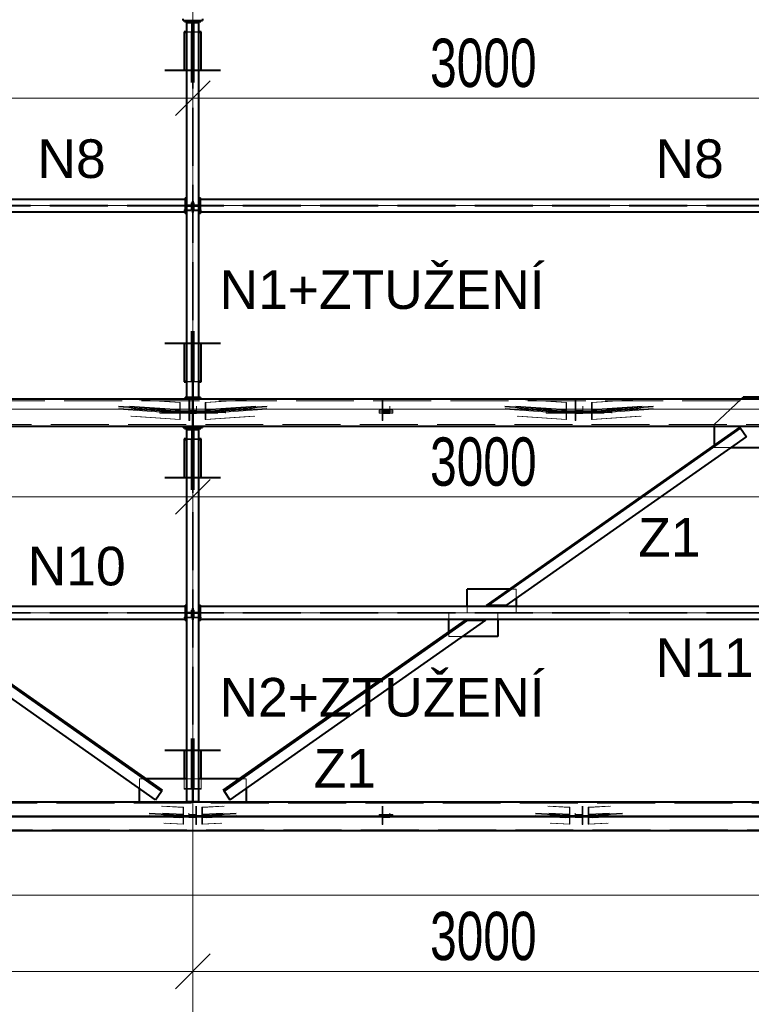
# Model space of a CAD drawing. Header units: metres. Extents: x 217 to 322, y -6 to 53.
# Tile 15 of 39: x 233.2 to 236.99, y 37.94 to 43.03. Entities that reach past the tile are written whole.
import ezdxf

# ---------------------------------------------------------------- set-up
doc = ezdxf.new("R2010")
doc.units = ezdxf.units.M
for name, pattern in [('__RA_15', [1.7, 1, -0.3, 0.1, -0.3]), ('__RA_2', [0.4, 0.3, -0.1]), ('__RA_4', [0.6, 0.3, -0.1, 0, -0.1, 0, -0.1])]:
    doc.linetypes.add(name, pattern=pattern)
for name, color, linetype, lineweight in [('OSY', 204, '__RA_15', 13), ('POPIS', 7, 'Continuous', 13), ('Standard', 7, 'Continuous', 40), ('VYZTUZ', 11, 'Continuous', 50)]:
    doc.layers.add(name, color=color, linetype=linetype, lineweight=lineweight)
doc.styles.add('ARIAL', font='ARIAL.TTF')

msp = doc.modelspace()

# ---------------------------------------------------------------- linework, layer by layer
at = {"layer": 'OSY', "color": 204, "linetype": 'Continuous', "lineweight": 13}
for p, q in [((234.0971, 36.1652), (234.0971, 47.9132)), ((227.8694, 42.0713), (266.4974, 42.0713)), ((223.0094, 41.0174), (268.4574, 41.0174)), ((227.8694, 39.9636), (266.4974, 39.9636)), ((223.0094, 38.9097), (268.4574, 38.9097))]:
    msp.add_line(p, q, dxfattribs=at)
at = {"layer": 'Standard', "color": 1, "linetype": 'Continuous', "lineweight": 40}
for p, q in [((234.0471, 43.03), (234.0471, 43.038)), ((234.0471, 43.03), (234.1471, 43.03)), ((234.0549, 43.03), (234.0549, 43.025)), ((234.0549, 43.025), (234.0899, 43.025)), ((234.0651, 43.02), (234.1291, 43.02)), ((234.0651, 43.02), (234.0651, 41.0783)), ((234.0899, 43.025), (234.0899, 43.02)), ((234.0949, 43.02), (234.0949, 43.03)), ((234.0993, 43.03), (234.0993, 43.02)), ((234.1043, 43.02), (234.1043, 43.025)), ((234.1043, 43.025), (234.1393, 43.025)), ((234.1291, 41.0783), (234.1291, 43.02)), ((234.1393, 43.025), (234.1393, 43.03)), ((234.1471, 43.038), (234.1471, 43.03)), ((234.0651, 42.9714), (234.0531, 42.9714)), ((234.0531, 42.9714), (234.0531, 42.9691)), ((234.0531, 42.9691), (234.0651, 42.9691)), ((234.0531, 42.9691), (234.0531, 42.7703)), ((234.1411, 42.9714), (234.1291, 42.9714)), ((234.1291, 42.9691), (234.1411, 42.9691)), ((234.1411, 42.9691), (234.1411, 42.9714)), ((234.1411, 42.7703), (234.1411, 42.9691)), ((234.0571, 42.1033), (231.1371, 42.1033)), ((234.0571, 42.1113), (234.0571, 42.1033)), ((234.0571, 42.1113), (234.0651, 42.1113)), ((234.0571, 42.1033), (234.0571, 42.0393)), ((234.1291, 42.1113), (234.1371, 42.1113)), ((234.1371, 42.1033), (234.1371, 42.1113)), ((234.1371, 42.0393), (234.1371, 42.1033)), ((237.0571, 42.1033), (234.1371, 42.1033)), ((231.1371, 42.0393), (234.0571, 42.0393)), ((234.0571, 42.0393), (234.0571, 42.0313)), ((234.0651, 42.0313), (234.0571, 42.0313)), ((234.1371, 42.0313), (234.1291, 42.0313)), ((234.1371, 42.0313), (234.1371, 42.0393)), ((234.1371, 42.0393), (237.0571, 42.0393)), ((234.0531, 41.3601), (234.0531, 41.1613)), ((234.1411, 41.1613), (234.1411, 41.3601)), ((234.0651, 41.1613), (234.0531, 41.1613)), ((234.0531, 41.1613), (234.0531, 41.159)), ((234.0531, 41.159), (234.0651, 41.159)), ((234.1411, 41.1613), (234.1291, 41.1613)), ((234.1291, 41.159), (234.1411, 41.159)), ((234.1411, 41.159), (234.1411, 41.1613)), ((240.0911, 41.0703), (229.037, 41.0703)), ((234.0571, 41.0703), (234.0571, 41.0783)), ((234.0651, 41.0783), (234.0571, 41.0783)), ((234.1291, 41.0783), (234.0651, 41.0783)), ((234.1371, 41.0783), (234.1291, 41.0783)), ((234.1371, 41.0783), (234.1371, 41.0703)), ((236.9365, 41.0703), (236.9471, 41.0803)), ((237.0471, 41.0803), (236.9471, 41.0803)), ((228.9573, 40.9303), (240.0911, 40.9303)), ((234.0471, 40.9223), (234.0471, 40.9303)), ((234.1471, 40.9303), (234.1471, 40.9223)), ((236.7971, 40.9303), (236.7971, 40.8311)), ((234.0471, 40.9223), (234.1471, 40.9223)), ((234.0549, 40.9223), (234.0549, 40.9173)), ((234.0549, 40.9173), (234.0899, 40.9173)), ((234.0651, 40.9123), (234.1291, 40.9123)), ((234.0651, 40.9123), (234.0651, 38.9847)), ((234.0899, 40.9173), (234.0899, 40.9123)), ((234.0949, 40.9123), (234.0949, 40.9223)), ((234.0993, 40.9223), (234.0993, 40.9123)), ((234.1043, 40.9123), (234.1043, 40.9173)), ((234.1043, 40.9173), (234.1393, 40.9173)), ((234.1291, 38.9847), (234.1291, 40.9123)), ((234.1393, 40.9173), (234.1393, 40.9223)), ((236.9301, 40.9245), (235.6161, 40.0013)), ((235.6265, 40.0013), (236.9336, 40.9196)), ((236.9301, 40.9245), (236.9336, 40.9196)), ((236.9336, 40.9196), (236.9646, 40.8754)), ((234.0651, 40.8637), (234.0531, 40.8637)), ((234.0531, 40.8637), (234.0531, 40.8614)), ((234.0531, 40.8614), (234.0651, 40.8614)), ((234.0531, 40.8614), (234.0531, 40.6626)), ((234.1411, 40.8637), (234.1291, 40.8637)), ((234.1291, 40.8614), (234.1411, 40.8614)), ((234.1411, 40.8614), (234.1411, 40.8637)), ((234.1411, 40.6626), (234.1411, 40.8614)), ((235.7204, 40.0013), (236.9646, 40.8754)), ((236.8856, 40.8199), (237.0651, 40.8199)), ((235.7363, 40.0858), (235.5173, 40.0858)), ((235.5173, 39.9956), (235.5173, 40.0858)), ((235.7711, 40.0369), (235.7711, 39.9956)), ((234.0571, 39.9956), (231.1371, 39.9956)), ((234.0571, 40.0036), (234.0571, 39.9956)), ((234.0571, 40.0036), (234.0651, 40.0036)), ((234.0571, 39.9956), (234.0571, 39.9316)), ((234.1291, 40.0036), (234.1371, 40.0036)), ((234.1371, 39.9956), (234.1371, 40.0036)), ((234.1371, 39.9316), (234.1371, 39.9956)), ((237.0571, 39.9956), (234.1371, 39.9956)), ((235.6265, 40.0013), (235.6161, 40.0013)), ((235.7204, 40.0013), (235.6265, 40.0013)), ((231.1371, 39.9316), (234.0571, 39.9316)), ((233.9044, 38.9962), (232.5813, 39.9258)), ((233.9355, 39.0404), (232.6752, 39.9258)), ((232.6857, 39.9258), (233.9389, 39.0453)), ((234.0571, 39.9316), (234.0571, 39.9236)), ((234.0651, 39.9236), (234.0571, 39.9236)), ((234.1371, 39.9236), (234.1291, 39.9236)), ((234.1371, 39.9236), (234.1371, 39.9316)), ((234.1371, 39.9316), (237.0571, 39.9316)), ((234.2553, 39.0453), (235.5086, 39.9258)), ((235.5191, 39.9258), (234.2588, 39.0404)), ((235.613, 39.9258), (234.2898, 38.9962)), ((235.4232, 39.8658), (235.4232, 39.9316)), ((235.5086, 39.9258), (235.5191, 39.9258)), ((235.5191, 39.9258), (235.613, 39.9258)), ((235.677, 39.9316), (235.677, 39.8414)), ((235.677, 39.8414), (235.4928, 39.8414)), ((234.0531, 39.2524), (234.0531, 39.1047)), ((234.1411, 39.1047), (234.1411, 39.2524)), ((234.0651, 39.1047), (233.8544, 39.1047)), ((234.3399, 39.1047), (234.1291, 39.1047)), ((233.8211, 38.9847), (233.8211, 39.0547)), ((233.9355, 39.0404), (233.9389, 39.0453)), ((234.2553, 39.0453), (234.2588, 39.0404)), ((234.3731, 39.0547), (234.3731, 38.9847)), ((233.9044, 38.9962), (233.9355, 39.0404)), ((234.2588, 39.0404), (234.2898, 38.9962)), ((231.1291, 38.9847), (234.0651, 38.9847)), ((234.1291, 38.9847), (234.0651, 38.9847)), ((234.0651, 38.9847), (234.1291, 38.9847)), ((234.1291, 38.9847), (237.0651, 38.9847)), ((227.8069, 38.9097), (240.0911, 38.9097)), ((240.0911, 38.9097), (227.8069, 38.9097)), ((240.0911, 38.8347), (227.7642, 38.8347))]:
    msp.add_line(p, q, dxfattribs=at)
at = {"layer": 'Standard', "color": 136, "linetype": '__RA_2', "lineweight": 18}
for p, q in [((234.0899, 43.02), (234.0899, 42.97)), ((234.0931, 43.02), (234.0931, 42.8641)), ((234.0949, 41.0783), (234.0949, 43.02)), ((234.0993, 41.0783), (234.0993, 43.02)), ((234.1011, 42.8641), (234.1011, 43.02)), ((234.1043, 42.97), (234.1043, 43.02)), ((234.0931, 42.9714), (234.0651, 42.9714)), ((234.0651, 42.9691), (234.0891, 42.9691)), ((234.0891, 42.9691), (234.0891, 42.948)), ((234.0899, 42.97), (234.0949, 42.97)), ((234.0993, 42.97), (234.1043, 42.97)), ((234.1291, 42.9714), (234.1011, 42.9714)), ((234.1051, 42.948), (234.1051, 42.9691)), ((234.1051, 42.9691), (234.1291, 42.9691)), ((234.0891, 42.948), (234.0931, 42.948)), ((234.0891, 42.948), (234.0891, 42.7088)), ((234.1011, 42.948), (234.1051, 42.948)), ((234.1051, 42.7088), (234.1051, 42.948)), ((234.0931, 42.8641), (234.0931, 42.7088)), ((234.0931, 42.8641), (234.1011, 42.8641)), ((234.1011, 42.7088), (234.1011, 42.8641)), ((234.0571, 42.0735), (231.1371, 42.0735)), ((234.0571, 42.0691), (231.1371, 42.0691)), ((234.0651, 42.0753), (234.0849, 42.0753)), ((234.0849, 42.0673), (234.0651, 42.0673)), ((234.0949, 42.0753), (234.0849, 42.0753)), ((234.0849, 42.0753), (234.0849, 42.0673)), ((234.0849, 42.0673), (234.0949, 42.0673)), ((234.0891, 42.0852), (234.0891, 42.0492)), ((234.0931, 42.0852), (234.0891, 42.0852)), ((234.0931, 42.0952), (234.0931, 42.0352)), ((234.0931, 42.0952), (234.1011, 42.0952)), ((234.1093, 42.0753), (234.0993, 42.0753)), ((234.0993, 42.0673), (234.1093, 42.0673)), ((234.1011, 42.0352), (234.1011, 42.0952)), ((234.1051, 42.0852), (234.1011, 42.0852)), ((234.1051, 42.0492), (234.1051, 42.0852)), ((234.1093, 42.0673), (234.1093, 42.0753)), ((234.1093, 42.0753), (234.1291, 42.0753)), ((234.1291, 42.0673), (234.1093, 42.0673)), ((237.0571, 42.0735), (234.1371, 42.0735)), ((237.0571, 42.0691), (234.1371, 42.0691)), ((234.0531, 42.0492), (234.0531, 42.0452)), ((234.0891, 42.0492), (234.0531, 42.0492)), ((234.0531, 42.0452), (234.0931, 42.0452)), ((234.0931, 42.0352), (234.1011, 42.0352)), ((234.1011, 42.0452), (234.1411, 42.0452)), ((234.1411, 42.0492), (234.1051, 42.0492)), ((234.1411, 42.0452), (234.1411, 42.0492)), ((234.0891, 41.4216), (234.0891, 41.1824)), ((234.0931, 41.4216), (234.0931, 41.2483)), ((234.1011, 41.2483), (234.1011, 41.4216)), ((234.1051, 41.1824), (234.1051, 41.4216)), ((234.0931, 41.2483), (234.0931, 41.0788)), ((234.0931, 41.2483), (234.1011, 41.2483)), ((234.1011, 41.0788), (234.1011, 41.2483)), ((234.0891, 41.1613), (234.0651, 41.1613)), ((234.0651, 41.159), (234.0931, 41.159)), ((234.0891, 41.1824), (234.0891, 41.1613)), ((234.0931, 41.1824), (234.0891, 41.1824)), ((234.1051, 41.1824), (234.1011, 41.1824)), ((234.1011, 41.159), (234.1291, 41.159)), ((234.1051, 41.1613), (234.1051, 41.1824)), ((234.1291, 41.1613), (234.1051, 41.1613)), ((229.0316, 41.0613), (240.0911, 41.0613)), ((233.7125, 41.034), (234.0076, 41.0139)), ((234.0076, 41.0099), (233.7129, 41.03)), ((233.7663, 41.0702), (234.03, 41.0521)), ((233.7701, 41.034), (234.03, 41.0163)), ((233.7727, 41.0702), (234.0325, 41.0524)), ((233.777, 41.03), (234.0325, 41.0126)), ((234.0325, 41.0524), (234.03, 41.0521)), ((234.03, 41.0521), (234.03, 41.0163)), ((234.0325, 41.0126), (234.0325, 41.0524)), ((234.0771, 41.0476), (234.0771, 41.0702)), ((234.0771, 41.0476), (234.0771, 41.0077)), ((234.0811, 41.0476), (234.0771, 41.0476)), ((234.0811, 41.0476), (234.0811, 41.0702)), ((234.0811, 41.0117), (234.0811, 41.0476)), ((234.0931, 41.0788), (234.1011, 41.0788)), ((234.0931, 41.0703), (234.0931, 41.0613)), ((234.0931, 41.0147), (234.0931, 41.0613)), ((234.0931, 41.0613), (234.1011, 41.0613)), ((234.1011, 41.0613), (234.1011, 41.0703)), ((234.1011, 41.0613), (234.1011, 41.0147)), ((234.1171, 41.0117), (234.1171, 41.034)), ((234.1617, 41.0524), (234.4216, 41.0702)), ((234.1617, 41.0524), (234.1617, 41.0126)), ((234.1642, 41.0521), (234.1617, 41.0524)), ((234.1617, 41.0126), (234.4173, 41.03)), ((234.1642, 41.0521), (234.428, 41.0702)), ((234.1642, 41.0163), (234.1642, 41.0521)), ((234.1642, 41.0163), (234.4241, 41.034)), ((234.1867, 41.0139), (234.4818, 41.034)), ((234.4813, 41.03), (234.1867, 41.0099)), ((235.0771, 41.0476), (235.0771, 41.0702)), ((235.0771, 41.0476), (235.0771, 41.0077)), ((235.0811, 41.0476), (235.0771, 41.0476)), ((235.0811, 41.0476), (235.0811, 41.0702)), ((235.0811, 41.0117), (235.0811, 41.0476)), ((235.1171, 41.0117), (235.1171, 41.034)), ((235.7125, 41.034), (236.0076, 41.0139)), ((236.0076, 41.0099), (235.7129, 41.03)), ((235.7663, 41.0702), (236.03, 41.0521)), ((235.7701, 41.034), (236.03, 41.0163)), ((235.7727, 41.0702), (236.0325, 41.0524)), ((235.777, 41.03), (236.0325, 41.0126)), ((236.0325, 41.0524), (236.03, 41.0521)), ((236.03, 41.0521), (236.03, 41.0163)), ((236.0325, 41.0126), (236.0325, 41.0524)), ((236.0771, 41.0476), (236.0771, 41.0702)), ((236.0771, 41.0476), (236.0771, 41.0077)), ((236.0811, 41.0476), (236.0771, 41.0476)), ((236.0811, 41.0476), (236.0811, 41.0702)), ((236.0811, 41.0117), (236.0811, 41.0476)), ((236.1171, 41.0117), (236.1171, 41.034)), ((236.1617, 41.0524), (236.4216, 41.0702)), ((236.1617, 41.0524), (236.1617, 41.0126)), ((236.1642, 41.0521), (236.1617, 41.0524)), ((236.1617, 41.0126), (236.4173, 41.03)), ((236.1642, 41.0521), (236.428, 41.0702)), ((236.1642, 41.0163), (236.1642, 41.0521)), ((236.1642, 41.0163), (236.4241, 41.034)), ((236.1867, 41.0139), (236.4818, 41.034)), ((236.4813, 41.03), (236.1867, 41.0099)), ((236.7971, 40.9393), (236.9365, 41.0703)), ((233.7138, 41.022), (234.0076, 41.0019)), ((234.0076, 40.9979), (233.7142, 41.018)), ((234.03, 41.0003), (233.7718, 41.018)), ((234.03, 40.9645), (233.7757, 40.9818)), ((234.0325, 41.0046), (233.7778, 41.022)), ((234.0325, 40.9647), (233.7821, 40.9818)), ((234.2671, 41.0179), (233.9271, 41.0179)), ((233.9271, 41.0047), (233.9271, 41.0179)), ((233.9271, 41.0099), (234.2671, 41.0099)), ((233.9271, 40.9967), (233.9271, 41.0047)), ((234.2671, 41.0047), (233.9271, 41.0047)), ((233.9271, 41.0047), (234.2671, 41.0047)), ((234.2671, 41.0005), (233.9271, 41.0005)), ((233.9271, 40.9967), (234.2671, 40.9967)), ((234.03, 41.0163), (234.0076, 41.0139)), ((234.0076, 41.0139), (234.0076, 41.0099)), ((234.0076, 41.0099), (234.0325, 41.0126)), ((234.0325, 41.0046), (234.0076, 41.0019)), ((234.0076, 41.0019), (234.0076, 40.9979)), ((234.0076, 40.9979), (234.03, 41.0003)), ((234.03, 41.0003), (234.03, 40.9645)), ((234.0325, 40.9647), (234.0325, 41.0046)), ((234.0771, 41.0077), (234.0771, 40.9998)), ((234.0771, 41.0077), (234.1171, 41.0077)), ((234.0771, 40.9998), (234.0771, 40.9599)), ((234.1171, 40.9998), (234.0771, 40.9998)), ((234.0811, 41.0117), (234.0811, 40.9958)), ((234.1171, 41.0117), (234.0811, 41.0117)), ((234.0811, 40.9599), (234.0811, 40.9958)), ((234.0811, 40.9958), (234.1171, 40.9958)), ((234.1011, 41.0253), (234.0931, 41.0253)), ((234.0931, 41.0188), (234.1011, 41.0188)), ((234.0931, 41.0056), (234.0931, 41.0147)), ((234.0931, 41.0147), (234.1011, 41.0147)), ((234.0931, 41.0145), (234.1011, 41.0145)), ((234.1011, 41.0065), (234.0931, 41.0065)), ((234.0931, 41.0056), (234.1011, 41.0056)), ((234.0931, 40.9976), (234.0931, 41.0056)), ((234.1011, 41.0029), (234.0931, 41.0029)), ((234.0931, 40.9867), (234.0931, 40.9976)), ((234.1011, 40.9976), (234.0931, 40.9976)), ((234.0931, 40.9974), (234.1011, 40.9974)), ((234.0931, 40.9393), (234.0931, 40.9867)), ((234.1011, 40.9867), (234.0931, 40.9867)), ((234.1011, 41.0147), (234.1011, 41.0056)), ((234.1011, 41.0056), (234.1011, 40.9976)), ((234.1011, 40.9976), (234.1011, 40.9867)), ((234.1011, 40.9867), (234.1011, 40.9393)), ((234.1171, 41.0077), (234.1171, 41.0117)), ((234.1171, 40.9998), (234.1171, 41.0077)), ((234.1171, 40.9958), (234.1171, 40.9998)), ((234.4164, 41.022), (234.1617, 41.0046)), ((234.1617, 41.0126), (234.1867, 41.0099)), ((234.1617, 41.0046), (234.1617, 40.9647)), ((234.1867, 41.0019), (234.1617, 41.0046)), ((234.4122, 40.9818), (234.1617, 40.9647)), ((234.4224, 41.018), (234.1642, 41.0003)), ((234.1867, 41.0139), (234.1642, 41.0163)), ((234.1642, 40.9645), (234.1642, 41.0003)), ((234.1642, 41.0003), (234.1867, 40.9979)), ((234.4186, 40.9818), (234.1642, 40.9645)), ((234.1867, 41.0019), (234.4805, 41.022)), ((234.4801, 41.018), (234.1867, 40.9979)), ((234.1867, 41.0099), (234.1867, 41.0139)), ((234.1867, 40.9979), (234.1867, 41.0019)), ((234.2671, 41.0179), (234.2671, 41.0047)), ((234.2671, 40.9967), (234.2671, 41.0047)), ((235.0621, 41.0048), (235.0621, 41.0121)), ((235.1321, 41.0121), (235.0621, 41.0121)), ((235.1321, 41.0048), (235.0621, 41.0048)), ((235.0621, 41.0048), (235.0621, 40.9969)), ((235.0621, 41.0041), (235.1321, 41.0041)), ((235.0621, 40.9969), (235.1321, 40.9969)), ((235.0771, 41.0077), (235.0771, 40.9998)), ((235.0771, 41.0077), (235.1171, 41.0077)), ((235.0771, 40.9998), (235.0771, 40.9599)), ((235.1171, 40.9998), (235.0771, 40.9998)), ((235.0811, 41.0117), (235.0811, 40.9958)), ((235.1171, 41.0117), (235.0811, 41.0117)), ((235.0811, 40.9599), (235.0811, 40.9958)), ((235.0811, 40.9958), (235.1171, 40.9958)), ((235.1171, 41.0077), (235.1171, 41.0117)), ((235.1171, 40.9998), (235.1171, 41.0077)), ((235.1171, 40.9958), (235.1171, 40.9998)), ((235.1321, 41.0121), (235.1321, 41.0048)), ((235.1321, 41.0048), (235.1321, 40.9969)), ((235.7138, 41.022), (236.0076, 41.0019)), ((236.0076, 40.9979), (235.7142, 41.018)), ((236.03, 41.0003), (235.7718, 41.018)), ((236.03, 40.9645), (235.7757, 40.9818)), ((236.0325, 41.0046), (235.7778, 41.022)), ((236.0325, 40.9647), (235.7821, 40.9818)), ((236.2671, 41.0179), (235.9271, 41.0179)), ((235.9271, 41.0047), (235.9271, 41.0179)), ((235.9271, 41.0099), (236.2671, 41.0099)), ((235.9271, 40.9967), (235.9271, 41.0047)), ((236.2671, 41.0047), (235.9271, 41.0047)), ((235.9271, 41.0047), (236.2671, 41.0047)), ((236.2671, 41.0005), (235.9271, 41.0005)), ((235.9271, 40.9967), (236.2671, 40.9967)), ((236.03, 41.0163), (236.0076, 41.0139)), ((236.0076, 41.0139), (236.0076, 41.0099)), ((236.0076, 41.0099), (236.0325, 41.0126)), ((236.0325, 41.0046), (236.0076, 41.0019)), ((236.0076, 41.0019), (236.0076, 40.9979)), ((236.0076, 40.9979), (236.03, 41.0003)), ((236.03, 41.0003), (236.03, 40.9645)), ((236.0325, 40.9647), (236.0325, 41.0046)), ((236.0771, 41.0077), (236.0771, 40.9998)), ((236.0771, 41.0077), (236.1171, 41.0077)), ((236.0771, 40.9998), (236.0771, 40.9599)), ((236.1171, 40.9998), (236.0771, 40.9998)), ((236.0811, 41.0117), (236.0811, 40.9958)), ((236.1171, 41.0117), (236.0811, 41.0117)), ((236.0811, 40.9599), (236.0811, 40.9958)), ((236.0811, 40.9958), (236.1171, 40.9958)), ((236.1171, 41.0077), (236.1171, 41.0117)), ((236.1171, 40.9998), (236.1171, 41.0077)), ((236.1171, 40.9958), (236.1171, 40.9998)), ((236.4164, 41.022), (236.1617, 41.0046)), ((236.1617, 41.0126), (236.1867, 41.0099)), ((236.1617, 41.0046), (236.1617, 40.9647)), ((236.1867, 41.0019), (236.1617, 41.0046)), ((236.4122, 40.9818), (236.1617, 40.9647)), ((236.4224, 41.018), (236.1642, 41.0003)), ((236.1867, 41.0139), (236.1642, 41.0163)), ((236.1642, 40.9645), (236.1642, 41.0003)), ((236.1642, 41.0003), (236.1867, 40.9979)), ((236.4186, 40.9818), (236.1642, 40.9645)), ((236.1867, 41.0019), (236.4805, 41.022)), ((236.4801, 41.018), (236.1867, 40.9979)), ((236.1867, 41.0099), (236.1867, 41.0139)), ((236.1867, 40.9979), (236.1867, 41.0019)), ((236.2671, 41.0179), (236.2671, 41.0047)), ((236.2671, 40.9967), (236.2671, 41.0047)), ((228.9622, 40.9393), (240.0911, 40.9393)), ((234.03, 40.9645), (234.0325, 40.9647)), ((234.0771, 40.9599), (234.0811, 40.9599)), ((234.0931, 40.9479), (234.1011, 40.9479)), ((234.1011, 40.9393), (234.0931, 40.9393)), ((234.0931, 40.9393), (234.0931, 40.9303)), ((234.1011, 40.9303), (234.1011, 40.9393)), ((234.1617, 40.9647), (234.1642, 40.9645)), ((235.0771, 40.9599), (235.0811, 40.9599)), ((236.03, 40.9645), (236.0325, 40.9647)), ((236.0771, 40.9599), (236.0811, 40.9599)), ((236.1617, 40.9647), (236.1642, 40.9645)), ((236.7971, 40.9393), (236.7971, 40.9303)), ((234.0899, 40.9123), (234.0899, 40.8623)), ((234.0931, 40.9123), (234.0931, 40.7563)), ((234.0949, 38.9847), (234.0949, 40.9123)), ((234.0993, 38.9847), (234.0993, 40.9123)), ((234.1011, 40.7563), (234.1011, 40.9123)), ((234.1043, 40.8623), (234.1043, 40.9123)), ((234.0931, 40.8637), (234.0651, 40.8637)), ((234.0651, 40.8614), (234.0891, 40.8614)), ((234.0891, 40.8614), (234.0891, 40.8403)), ((234.0891, 40.8403), (234.0891, 40.6011)), ((234.0891, 40.8403), (234.0931, 40.8403)), ((234.0899, 40.8623), (234.0949, 40.8623)), ((234.0993, 40.8623), (234.1043, 40.8623)), ((234.1291, 40.8637), (234.1011, 40.8637)), ((234.1011, 40.8403), (234.1051, 40.8403)), ((234.1051, 40.8403), (234.1051, 40.8614)), ((234.1051, 40.8614), (234.1291, 40.8614)), ((234.1051, 40.6011), (234.1051, 40.8403)), ((236.7971, 40.8311), (236.7971, 40.8238)), ((236.7971, 40.8238), (236.7971, 40.8199)), ((236.7971, 40.8199), (236.8856, 40.8199)), ((234.0931, 40.7563), (234.0931, 40.6011)), ((234.0931, 40.7563), (234.1011, 40.7563)), ((234.1011, 40.6011), (234.1011, 40.7563)), ((235.7467, 40.0858), (235.7363, 40.0858)), ((235.7711, 40.0858), (235.7467, 40.0858)), ((235.7711, 40.0858), (235.7711, 40.0369)), ((234.0571, 39.9658), (231.1371, 39.9658)), ((234.0571, 39.9614), (231.1371, 39.9614)), ((234.0651, 39.9676), (234.0849, 39.9676)), ((234.0849, 39.9596), (234.0651, 39.9596)), ((234.0949, 39.9676), (234.0849, 39.9676)), ((234.0849, 39.9676), (234.0849, 39.9596)), ((234.0849, 39.9596), (234.0949, 39.9596)), ((234.0891, 39.9775), (234.0891, 39.9415)), ((234.0931, 39.9775), (234.0891, 39.9775)), ((234.0931, 39.9875), (234.0931, 39.9275)), ((234.0931, 39.9875), (234.1011, 39.9875)), ((234.1093, 39.9676), (234.0993, 39.9676)), ((234.0993, 39.9596), (234.1093, 39.9596)), ((234.1011, 39.9275), (234.1011, 39.9875)), ((234.1051, 39.9775), (234.1011, 39.9775)), ((234.1051, 39.9415), (234.1051, 39.9775)), ((234.1093, 39.9596), (234.1093, 39.9676)), ((234.1093, 39.9676), (234.1291, 39.9676)), ((234.1291, 39.9596), (234.1093, 39.9596)), ((237.0571, 39.9658), (234.1371, 39.9658)), ((237.0571, 39.9614), (234.1371, 39.9614)), ((235.4232, 39.9316), (235.4232, 39.9614)), ((235.5173, 39.9658), (235.5173, 39.9956)), ((235.677, 39.9614), (235.677, 39.9316)), ((235.7711, 39.9956), (235.7711, 39.9658)), ((234.0531, 39.9415), (234.0531, 39.9375)), ((234.0891, 39.9415), (234.0531, 39.9415)), ((234.0531, 39.9375), (234.0931, 39.9375)), ((234.0931, 39.9275), (234.1011, 39.9275)), ((234.1011, 39.9375), (234.1411, 39.9375)), ((234.1411, 39.9415), (234.1051, 39.9415)), ((234.1411, 39.9375), (234.1411, 39.9415)), ((235.4232, 39.8585), (235.4232, 39.8658)), ((235.4232, 39.8414), (235.4232, 39.8585)), ((235.4928, 39.8414), (235.4232, 39.8414)), ((234.0891, 39.3139), (234.0891, 39.0747)), ((234.0931, 39.3139), (234.0931, 39.1406)), ((234.1011, 39.1406), (234.1011, 39.3139)), ((234.1051, 39.0747), (234.1051, 39.3139)), ((233.8439, 39.1047), (233.8211, 39.1047)), ((233.8211, 39.0547), (233.8211, 39.1047)), ((233.8544, 39.1047), (233.8439, 39.1047)), ((234.0531, 39.1047), (234.0531, 39.0536)), ((234.0949, 39.1047), (234.0651, 39.1047)), ((234.0931, 39.1406), (234.0931, 39.1047)), ((234.0931, 39.1406), (234.1011, 39.1406)), ((234.0931, 39.1047), (234.0931, 38.9847)), ((234.1291, 39.1047), (234.0993, 39.1047)), ((234.1011, 39.1047), (234.1011, 39.1406)), ((234.1011, 38.9847), (234.1011, 39.1047)), ((234.1411, 39.0536), (234.1411, 39.1047)), ((234.3503, 39.1047), (234.3399, 39.1047)), ((234.3731, 39.1047), (234.3503, 39.1047)), ((234.3731, 39.1047), (234.3731, 39.0547)), ((234.0891, 39.0536), (234.0531, 39.0536)), ((234.0531, 39.0536), (234.0531, 39.0513)), ((234.0531, 39.0513), (234.0931, 39.0513)), ((234.0891, 39.0747), (234.0891, 39.0536)), ((234.0931, 39.0747), (234.0891, 39.0747)), ((234.1051, 39.0747), (234.1011, 39.0747)), ((234.1011, 39.0513), (234.1411, 39.0513)), ((234.1051, 39.0536), (234.1051, 39.0747)), ((234.1411, 39.0536), (234.1051, 39.0536)), ((234.1411, 39.0513), (234.1411, 39.0536)), ((240.0911, 38.9787), (227.8456, 38.9787)), ((233.935, 38.9625), (234.0474, 38.9565)), ((233.9426, 38.9625), (234.0495, 38.9568)), ((234.0495, 38.9568), (234.0474, 38.9565)), ((234.0474, 38.9565), (234.0474, 38.9207)), ((234.0495, 38.917), (234.0495, 38.9568)), ((234.0949, 38.9847), (234.0651, 38.9847)), ((234.0949, 38.9847), (234.0993, 38.9847)), ((234.1291, 38.9847), (234.0993, 38.9847)), ((234.1131, 38.9625), (234.1131, 38.9553)), ((234.1131, 38.9553), (234.1131, 38.9194)), ((234.1171, 38.9553), (234.1131, 38.9553)), ((234.1171, 38.9625), (234.1171, 38.9553)), ((234.1171, 38.9154), (234.1171, 38.9553)), ((234.1448, 38.9568), (234.2517, 38.9625)), ((234.1448, 38.9568), (234.1448, 38.917)), ((234.1469, 38.9565), (234.1448, 38.9568)), ((234.1469, 38.9565), (234.2593, 38.9625)), ((234.1469, 38.9207), (234.1469, 38.9565)), ((235.0771, 38.9553), (235.0771, 38.9625)), ((235.0771, 38.9553), (235.0771, 38.9154)), ((235.0811, 38.9553), (235.0771, 38.9553)), ((235.0811, 38.9553), (235.0811, 38.9625)), ((235.0811, 38.9194), (235.0811, 38.9553)), ((235.935, 38.9625), (236.0474, 38.9565)), ((235.9426, 38.9625), (236.0495, 38.9568)), ((236.0495, 38.9568), (236.0474, 38.9565)), ((236.0474, 38.9565), (236.0474, 38.9207)), ((236.0495, 38.917), (236.0495, 38.9568)), ((236.1131, 38.9625), (236.1131, 38.9553)), ((236.1131, 38.9553), (236.1131, 38.9194)), ((236.1171, 38.9553), (236.1131, 38.9553)), ((236.1171, 38.9625), (236.1171, 38.9553)), ((236.1171, 38.9154), (236.1171, 38.9553)), ((236.1448, 38.9568), (236.2517, 38.9625)), ((236.1448, 38.9568), (236.1448, 38.917)), ((236.1469, 38.9565), (236.1448, 38.9568)), ((236.1469, 38.9565), (236.2593, 38.9625)), ((236.1469, 38.9207), (236.1469, 38.9565)), ((227.8069, 38.9097), (240.0911, 38.9097)), ((240.0911, 38.9097), (227.8069, 38.9097)), ((233.8716, 38.9263), (234.0284, 38.918)), ((234.0284, 38.9141), (233.8722, 38.9223)), ((233.8733, 38.9143), (234.0284, 38.9061)), ((234.0284, 38.9021), (233.8739, 38.9103)), ((233.94, 38.9263), (234.0474, 38.9207)), ((234.0474, 38.9047), (233.9422, 38.9103)), ((233.9471, 38.9138), (233.9471, 38.9223)), ((233.9471, 38.9058), (233.9471, 38.9138)), ((234.2471, 38.9138), (233.9471, 38.9138)), ((233.9471, 38.9058), (234.2471, 38.9058)), ((233.9481, 38.9223), (234.0495, 38.917)), ((234.0495, 38.909), (233.9492, 38.9143)), ((234.0474, 38.9207), (234.0284, 38.918)), ((234.0284, 38.918), (234.0284, 38.9141)), ((234.0284, 38.9141), (234.0495, 38.917)), ((234.0495, 38.909), (234.0284, 38.9061)), ((234.0284, 38.9061), (234.0284, 38.9021)), ((234.0284, 38.9021), (234.0474, 38.9047)), ((234.0474, 38.9047), (234.0474, 38.8688)), ((234.0495, 38.8691), (234.0495, 38.909)), ((234.0771, 38.9263), (234.0771, 38.9194)), ((234.1131, 38.9194), (234.0771, 38.9194)), ((234.0771, 38.9194), (234.0771, 38.9154)), ((234.0771, 38.9154), (234.1171, 38.9154)), ((234.0771, 38.9143), (234.0771, 38.9074)), ((234.1171, 38.9074), (234.0771, 38.9074)), ((234.0771, 38.9074), (234.0771, 38.9034)), ((234.0771, 38.9034), (234.1131, 38.9034)), ((234.1131, 38.9034), (234.1131, 38.9103)), ((234.1131, 38.9034), (234.1131, 38.8676)), ((234.1171, 38.9074), (234.1171, 38.9143)), ((234.1171, 38.8676), (234.1171, 38.9074)), ((234.1448, 38.917), (234.2462, 38.9223)), ((234.1448, 38.917), (234.1658, 38.9141)), ((234.2451, 38.9143), (234.1448, 38.909)), ((234.1448, 38.909), (234.1448, 38.8691)), ((234.1658, 38.9061), (234.1448, 38.909)), ((234.1469, 38.9207), (234.2543, 38.9263)), ((234.1658, 38.918), (234.1469, 38.9207)), ((234.2521, 38.9103), (234.1469, 38.9047)), ((234.1469, 38.8688), (234.1469, 38.9047)), ((234.1469, 38.9047), (234.1658, 38.9021)), ((234.1658, 38.918), (234.3226, 38.9263)), ((234.3221, 38.9223), (234.1658, 38.9141)), ((234.1658, 38.9141), (234.1658, 38.918)), ((234.1658, 38.9061), (234.321, 38.9143)), ((234.3204, 38.9103), (234.1658, 38.9021)), ((234.1658, 38.9021), (234.1658, 38.9061)), ((234.2471, 38.9223), (234.2471, 38.9138)), ((234.2471, 38.9058), (234.2471, 38.9138)), ((235.0621, 38.9138), (235.0621, 38.9198)), ((235.1321, 38.9198), (235.0621, 38.9198)), ((235.1321, 38.9138), (235.0621, 38.9138)), ((235.0621, 38.9138), (235.0621, 38.9058)), ((235.0621, 38.9118), (235.1321, 38.9118)), ((235.0621, 38.9058), (235.1321, 38.9058)), ((235.0771, 38.9154), (235.1171, 38.9154)), ((235.0771, 38.9143), (235.0771, 38.9074)), ((235.0771, 38.9074), (235.0771, 38.8676)), ((235.1171, 38.9074), (235.0771, 38.9074)), ((235.1171, 38.9194), (235.0811, 38.9194)), ((235.0811, 38.9103), (235.0811, 38.9034)), ((235.0811, 38.8676), (235.0811, 38.9034)), ((235.0811, 38.9034), (235.1171, 38.9034)), ((235.1171, 38.9194), (235.1171, 38.9263)), ((235.1171, 38.9154), (235.1171, 38.9194)), ((235.1171, 38.9074), (235.1171, 38.9143)), ((235.1171, 38.9034), (235.1171, 38.9074)), ((235.1321, 38.9198), (235.1321, 38.9138)), ((235.1321, 38.9138), (235.1321, 38.9058)), ((235.8716, 38.9263), (236.0284, 38.918)), ((236.0284, 38.9141), (235.8722, 38.9223)), ((235.8733, 38.9143), (236.0284, 38.9061)), ((236.0284, 38.9021), (235.8739, 38.9103)), ((235.94, 38.9263), (236.0474, 38.9207)), ((236.0474, 38.9047), (235.9422, 38.9103)), ((235.9471, 38.9138), (235.9471, 38.9223)), ((235.9471, 38.9058), (235.9471, 38.9138)), ((236.2471, 38.9138), (235.9471, 38.9138)), ((235.9471, 38.9058), (236.2471, 38.9058)), ((235.9481, 38.9223), (236.0495, 38.917)), ((236.0495, 38.909), (235.9492, 38.9143)), ((236.0474, 38.9207), (236.0284, 38.918)), ((236.0284, 38.918), (236.0284, 38.9141)), ((236.0284, 38.9141), (236.0495, 38.917)), ((236.0495, 38.909), (236.0284, 38.9061)), ((236.0284, 38.9061), (236.0284, 38.9021)), ((236.0284, 38.9021), (236.0474, 38.9047)), ((236.0474, 38.9047), (236.0474, 38.8688)), ((236.0495, 38.8691), (236.0495, 38.909)), ((236.0771, 38.9263), (236.0771, 38.9194)), ((236.1131, 38.9194), (236.0771, 38.9194)), ((236.0771, 38.9194), (236.0771, 38.9154)), ((236.0771, 38.9154), (236.1171, 38.9154)), ((236.0771, 38.9143), (236.0771, 38.9074)), ((236.1171, 38.9074), (236.0771, 38.9074)), ((236.0771, 38.9074), (236.0771, 38.9034)), ((236.0771, 38.9034), (236.1131, 38.9034)), ((236.1131, 38.9034), (236.1131, 38.9103)), ((236.1131, 38.9034), (236.1131, 38.8676)), ((236.1171, 38.9074), (236.1171, 38.9143)), ((236.1171, 38.8676), (236.1171, 38.9074)), ((236.1448, 38.917), (236.2462, 38.9223)), ((236.1448, 38.917), (236.1658, 38.9141)), ((236.2451, 38.9143), (236.1448, 38.909)), ((236.1448, 38.909), (236.1448, 38.8691)), ((236.1658, 38.9061), (236.1448, 38.909)), ((236.1469, 38.9207), (236.2543, 38.9263)), ((236.1658, 38.918), (236.1469, 38.9207)), ((236.2521, 38.9103), (236.1469, 38.9047)), ((236.1469, 38.8688), (236.1469, 38.9047)), ((236.1469, 38.9047), (236.1658, 38.9021)), ((236.1658, 38.918), (236.3226, 38.9263)), ((236.3221, 38.9223), (236.1658, 38.9141)), ((236.1658, 38.9141), (236.1658, 38.918)), ((236.1658, 38.9061), (236.321, 38.9143)), ((236.3204, 38.9103), (236.1658, 38.9021)), ((236.1658, 38.9021), (236.1658, 38.9061)), ((236.2471, 38.9223), (236.2471, 38.9138)), ((236.2471, 38.9058), (236.2471, 38.9138)), ((227.7671, 38.8407), (240.0911, 38.8407)), ((234.0474, 38.8688), (233.9472, 38.8741)), ((234.0495, 38.8691), (233.9547, 38.8741)), ((234.0474, 38.8688), (234.0495, 38.8691)), ((234.1131, 38.8676), (234.1171, 38.8676)), ((234.2395, 38.8741), (234.1448, 38.8691)), ((234.1448, 38.8691), (234.1469, 38.8688)), ((234.2471, 38.8741), (234.1469, 38.8688)), ((235.0771, 38.8676), (235.0811, 38.8676)), ((236.0474, 38.8688), (235.9472, 38.8741)), ((236.0495, 38.8691), (235.9547, 38.8741)), ((236.0474, 38.8688), (236.0495, 38.8691)), ((236.1131, 38.8676), (236.1171, 38.8676)), ((236.2395, 38.8741), (236.1448, 38.8691)), ((236.1448, 38.8691), (236.1469, 38.8688)), ((236.2471, 38.8741), (236.1469, 38.8688))]:
    msp.add_line(p, q, dxfattribs=at)
at = {"layer": 'Standard', "color": 1, "linetype": '__RA_4', "lineweight": 40}
for p, q in [((234.1651, 42.7703), (233.9531, 42.7703)), ((234.2411, 42.7703), (234.0291, 42.7703)), ((233.9531, 41.3601), (234.1651, 41.3601)), ((234.0291, 41.3601), (234.2411, 41.3601)), ((234.1651, 40.6626), (233.9531, 40.6626)), ((234.2411, 40.6626), (234.0291, 40.6626)), ((233.9531, 39.2524), (234.1651, 39.2524)), ((234.0291, 39.2524), (234.2411, 39.2524))]:
    msp.add_line(p, q, dxfattribs=at)
at = {"layer": 'Standard', "color": 204, "linetype": 'Continuous', "lineweight": 13}
msp.add_line((227.6952, 38.8347), (265.6274, 38.8407), dxfattribs=at)
at = {"layer": 'Standard', "color": 7, "linetype": 'Continuous', "lineweight": 13}
msp.add_lwpolyline([(222.9094, 38.5015), (265.7274, 38.5015), (265.7274, 46.8305), (222.9094, 46.8305), (222.9094, 38.5015)], dxfattribs=at)
at = {"layer": 'VYZTUZ', "color": 171, "linetype": 'Continuous', "lineweight": 18}
for p, q in [((234.0971, 42.6276), (234.0971, 42.7776)), ((234.0071, 42.5376), (234.1871, 42.7176)), ((231.0971, 42.6276), (234.0971, 42.6276)), ((234.0971, 42.6276), (234.0971, 42.4776)), ((234.0971, 42.6276), (237.0971, 42.6276)), ((234.0971, 40.5635), (234.0971, 40.7135)), ((234.0071, 40.4735), (234.1871, 40.6535)), ((231.0971, 40.5635), (234.0971, 40.5635)), ((234.0971, 40.5635), (234.0971, 40.4135)), ((234.0971, 40.5635), (237.0971, 40.5635)), ((234.0971, 38.1077), (234.0971, 38.2577)), ((234.0071, 38.0177), (234.1871, 38.1977)), ((234.0971, 38.1077), (234.0971, 37.9577)), ((234.0971, 38.1077), (237.0971, 38.1077))]:
    msp.add_line(p, q, dxfattribs=at)
msp.add_lwpolyline([(231.0971, 38.1077), (231.1763, 38.1077), (231.1763, 38.1077), (232.2228, 38.1077), (232.2228, 38.1077), (232.7654, 38.1077), (232.7654, 38.1077), (234.0971, 38.1077)], dxfattribs=at)

# ---------------------------------------------------------------- texts
at = {"layer": 'POPIS', "color": 204, "linetype": 'Continuous', "lineweight": 13, "char_height": 0.2, "width": 0.09912, "attachment_point": 7, "style": 'ARIAL'}
for s, insert in [('\\W0.99;N8', (233.2928, 42.2117)), ('\\W0.99;N8', (236.4928, 42.2117)), ('\\W0.99;N1+ZTUŽENÍ', (234.2356, 41.5338)), ('\\W0.99;Z1', (236.4031, 40.2543)), ('\\W0.99;N10', (233.2426, 40.1026)), ('\\W0.99;N11', (236.4928, 39.6317)), ('\\W0.99;N2+ZTUŽENÍ', (234.2356, 39.4238)), ('\\W0.99;Z1', (234.7228, 39.0585))]:
    msp.add_mtext(s, dxfattribs=dict(at, insert=insert))
at = {"layer": 'VYZTUZ', "color": 171, "linetype": 'Continuous', "lineweight": 18, "char_height": 0.25, "width": 0.089286, "attachment_point": 7, "style": 'ARIAL'}
for insert in [(235.3256, 42.6821), (235.3256, 40.6179), (235.3256, 38.1622)]:
    msp.add_mtext('\\W0.71;3000', dxfattribs=dict(at, insert=insert))

doc.saveas('drawing.dxf')
